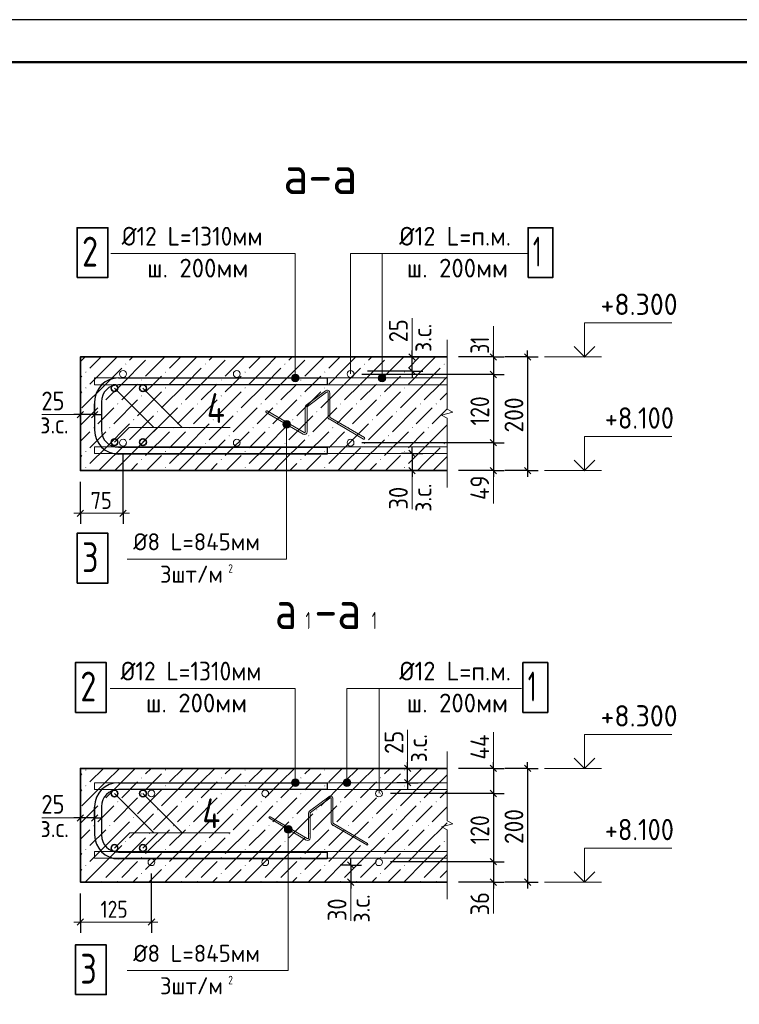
# Model space of a CAD drawing. Header units: millimetres. Extents: x 0 to 50400, y 0 to 35640.
# Tile 9 of 14: x 13715 to 23836, y 21784 to 35640. Entities that reach past the tile are written whole.
import ezdxf

# ---------------------------------------------------------------- set-up
doc = ezdxf.new("R2010")
doc.units = ezdxf.units.MM
for name, color, linetype, lineweight in [('Standard', 7, 'Continuous', 25), ('Размерная линия_ общее', 7, 'Continuous', 13), ('Текст_ общее', 7, 'Continuous', 25)]:
    doc.layers.add(name, color=color, linetype=linetype, lineweight=lineweight)
doc.styles.add('ISOCPEUR', font='txt')

msp = doc.modelspace()

# ---------------------------------------------------------------- hatches: boundary and pattern name
at = {"layer": 'Standard', "linetype": 'Continuous', "lineweight": 13, "transparency": 33554687}
for points in [[(15198, 30793), (15205, 30801), (15213, 30793), (15205, 30786)], [(16318, 30793), (16325, 30801), (16333, 30793), (16325, 30786)], [(17438, 30793), (17445, 30801), (17453, 30793), (17445, 30786)], [(18558, 30793), (18565, 30801), (18573, 30793), (18565, 30786)], [(19678, 30793), (19685, 30801), (19693, 30793), (19685, 30786)], [(14638, 30681), (14645, 30689), (14653, 30681), (14645, 30674)], [(15758, 30681), (15765, 30689), (15773, 30681), (15765, 30674)], [(16878, 30681), (16885, 30689), (16893, 30681), (16885, 30674)], [(17998, 30681), (18005, 30689), (18013, 30681), (18005, 30674)], [(19118, 30681), (19125, 30689), (19133, 30681), (19125, 30674)], [(15422, 30569), (15429, 30577), (15437, 30569), (15429, 30562)], [(16542, 30569), (16549, 30577), (16557, 30569), (16549, 30562)], [(17662, 30569), (17669, 30577), (17677, 30569), (17669, 30562)], [(18782, 30569), (18789, 30577), (18797, 30569), (18789, 30562)], [(14638, 30457), (14645, 30465), (14653, 30457), (14645, 30450)], [(15422, 30345), (15429, 30353), (15437, 30345), (15429, 30338)], [(15758, 30457), (15765, 30465), (15773, 30457), (15765, 30450)], [(16542, 30345), (16549, 30353), (16557, 30345), (16549, 30338)], [(16878, 30457), (16885, 30465), (16893, 30457), (16885, 30450)], [(17662, 30345), (17669, 30353), (17677, 30345), (17669, 30338)], [(17998, 30457), (18005, 30465), (18013, 30457), (18005, 30450)], [(18782, 30345), (18789, 30353), (18797, 30345), (18789, 30338)], [(19118, 30457), (19125, 30465), (19133, 30457), (19125, 30450)], [(14862, 30233), (14869, 30241), (14877, 30233), (14869, 30226)], [(15086, 30233), (15093, 30241), (15101, 30233), (15093, 30226)], [(15982, 30233), (15989, 30241), (15997, 30233), (15989, 30226)], [(16206, 30233), (16213, 30241), (16221, 30233), (16213, 30226)], [(17102, 30233), (17109, 30241), (17117, 30233), (17109, 30226)], [(17326, 30233), (17333, 30241), (17341, 30233), (17333, 30226)], [(18222, 30233), (18229, 30241), (18237, 30233), (18229, 30226)], [(18446, 30233), (18453, 30241), (18461, 30233), (18453, 30226)], [(19342, 30233), (19349, 30241), (19357, 30233), (19349, 30226)], [(19566, 30233), (19573, 30241), (19581, 30233), (19573, 30226)], [(15646, 30121), (15653, 30129), (15661, 30121), (15653, 30114)], [(16766, 30121), (16773, 30129), (16781, 30121), (16773, 30114)], [(17886, 30121), (17893, 30129), (17901, 30121), (17893, 30114)], [(19006, 30121), (19013, 30129), (19021, 30121), (19013, 30114)], [(15310, 30009), (15317, 30017), (15325, 30009), (15317, 30002)], [(16430, 30009), (16437, 30017), (16445, 30009), (16437, 30002)], [(17550, 30009), (17557, 30017), (17565, 30009), (17557, 30002)], [(18670, 30009), (18677, 30017), (18685, 30009), (18677, 30002)], [(14750, 29897), (14757, 29905), (14765, 29897), (14757, 29890)], [(14974, 29897), (14981, 29905), (14989, 29897), (14981, 29890)], [(15534, 29785), (15541, 29793), (15549, 29785), (15541, 29778)], [(15870, 29897), (15877, 29905), (15885, 29897), (15877, 29890)], [(16094, 29897), (16101, 29905), (16109, 29897), (16101, 29890)], [(16654, 29785), (16661, 29793), (16669, 29785), (16661, 29778)], [(16990, 29897), (16997, 29905), (17005, 29897), (16997, 29890)], [(17214, 29897), (17221, 29905), (17229, 29897), (17221, 29890)], [(17774, 29785), (17781, 29793), (17789, 29785), (17781, 29778)], [(18110, 29897), (18117, 29905), (18125, 29897), (18117, 29890)], [(18334, 29897), (18341, 29905), (18349, 29897), (18341, 29890)], [(18894, 29785), (18901, 29793), (18909, 29785), (18901, 29778)], [(19230, 29897), (19237, 29905), (19245, 29897), (19237, 29890)], [(19454, 29897), (19461, 29905), (19469, 29897), (19461, 29890)], [(15198, 29673), (15205, 29681), (15213, 29673), (15205, 29666)], [(16318, 29673), (16325, 29681), (16333, 29673), (16325, 29666)], [(17438, 29673), (17445, 29681), (17453, 29673), (17445, 29666)], [(18558, 29673), (18565, 29681), (18573, 29673), (18565, 29666)], [(19678, 29673), (19685, 29681), (19693, 29673), (19685, 29666)], [(14638, 29561), (14645, 29569), (14653, 29561), (14645, 29554)], [(15758, 29561), (15765, 29569), (15773, 29561), (15765, 29554)], [(16878, 29561), (16885, 29569), (16893, 29561), (16885, 29554)], [(17998, 29561), (18005, 29569), (18013, 29561), (18005, 29554)], [(19118, 29561), (19125, 29569), (19133, 29561), (19125, 29554)], [(15422, 29449), (15429, 29457), (15437, 29449), (15429, 29442)], [(16542, 29449), (16549, 29457), (16557, 29449), (16549, 29442)], [(17662, 29449), (17669, 29457), (17677, 29449), (17669, 29442)], [(18782, 29449), (18789, 29457), (18797, 29449), (18789, 29442)], [(14638, 29337), (14645, 29345), (14653, 29337), (14645, 29330)], [(15758, 29337), (15765, 29345), (15773, 29337), (15765, 29330)], [(16878, 29337), (16885, 29345), (16893, 29337), (16885, 29330)], [(17998, 29337), (18005, 29345), (18013, 29337), (18005, 29330)], [(19118, 29337), (19125, 29345), (19133, 29337), (19125, 29330)], [(14638, 25081), (14645, 25089), (14653, 25081), (14645, 25074)], [(15758, 25081), (15765, 25089), (15773, 25081), (15765, 25074)], [(16878, 25081), (16885, 25089), (16893, 25081), (16885, 25074)], [(17998, 25081), (18005, 25089), (18013, 25081), (18005, 25074)], [(19118, 25081), (19125, 25089), (19133, 25081), (19125, 25074)], [(15422, 24969), (15429, 24977), (15437, 24969), (15429, 24962)], [(16542, 24969), (16549, 24977), (16557, 24969), (16549, 24962)], [(17662, 24969), (17669, 24977), (17677, 24969), (17669, 24962)], [(18782, 24969), (18789, 24977), (18797, 24969), (18789, 24962)], [(14638, 24857), (14645, 24865), (14653, 24857), (14645, 24850)], [(15758, 24857), (15765, 24865), (15773, 24857), (15765, 24850)], [(16878, 24857), (16885, 24865), (16893, 24857), (16885, 24850)], [(17998, 24857), (18005, 24865), (18013, 24857), (18005, 24850)], [(19118, 24857), (19125, 24865), (19133, 24857), (19125, 24850)], [(15422, 24745), (15429, 24753), (15437, 24745), (15429, 24738)], [(16542, 24745), (16549, 24753), (16557, 24745), (16549, 24738)], [(17662, 24745), (17669, 24753), (17677, 24745), (17669, 24738)], [(18782, 24745), (18789, 24753), (18797, 24745), (18789, 24738)], [(14862, 24633), (14869, 24641), (14877, 24633), (14869, 24626)], [(15086, 24633), (15093, 24641), (15101, 24633), (15093, 24626)], [(15646, 24521), (15653, 24529), (15661, 24521), (15653, 24514)], [(15982, 24633), (15989, 24641), (15997, 24633), (15989, 24626)], [(16206, 24633), (16213, 24641), (16221, 24633), (16213, 24626)], [(16766, 24521), (16773, 24529), (16781, 24521), (16773, 24514)], [(17102, 24633), (17109, 24641), (17117, 24633), (17109, 24626)], [(17326, 24633), (17333, 24641), (17341, 24633), (17333, 24626)], [(17886, 24521), (17893, 24529), (17901, 24521), (17893, 24514)], [(18222, 24633), (18229, 24641), (18237, 24633), (18229, 24626)], [(18446, 24633), (18453, 24641), (18461, 24633), (18453, 24626)], [(19006, 24521), (19013, 24529), (19021, 24521), (19013, 24514)], [(19342, 24633), (19349, 24641), (19357, 24633), (19349, 24626)], [(19566, 24633), (19573, 24641), (19581, 24633), (19573, 24626)], [(15310, 24409), (15317, 24417), (15325, 24409), (15317, 24402)], [(16430, 24409), (16437, 24417), (16445, 24409), (16437, 24402)], [(17550, 24409), (17557, 24417), (17565, 24409), (17557, 24402)], [(18670, 24409), (18677, 24417), (18685, 24409), (18677, 24402)], [(14750, 24297), (14757, 24305), (14765, 24297), (14757, 24290)], [(14974, 24297), (14981, 24305), (14989, 24297), (14981, 24290)], [(15870, 24297), (15877, 24305), (15885, 24297), (15877, 24290)], [(16094, 24297), (16101, 24305), (16109, 24297), (16101, 24290)], [(16990, 24297), (16997, 24305), (17005, 24297), (16997, 24290)], [(17214, 24297), (17221, 24305), (17229, 24297), (17221, 24290)], [(18110, 24297), (18117, 24305), (18125, 24297), (18117, 24290)], [(18334, 24297), (18341, 24305), (18349, 24297), (18341, 24290)], [(19230, 24297), (19237, 24305), (19245, 24297), (19237, 24290)], [(19454, 24297), (19461, 24305), (19469, 24297), (19461, 24290)], [(15534, 24185), (15541, 24193), (15549, 24185), (15541, 24178)], [(16654, 24185), (16661, 24193), (16669, 24185), (16661, 24178)], [(17774, 24185), (17781, 24193), (17789, 24185), (17781, 24178)], [(18894, 24185), (18901, 24193), (18909, 24185), (18901, 24178)], [(15198, 24073), (15205, 24081), (15213, 24073), (15205, 24066)], [(16318, 24073), (16325, 24081), (16333, 24073), (16325, 24066)], [(17438, 24073), (17445, 24081), (17453, 24073), (17445, 24066)], [(18558, 24073), (18565, 24081), (18573, 24073), (18565, 24066)], [(19678, 24073), (19685, 24081), (19693, 24073), (19685, 24066)], [(14638, 23961), (14645, 23969), (14653, 23961), (14645, 23954)], [(15422, 23849), (15429, 23857), (15437, 23849), (15429, 23842)], [(15758, 23961), (15765, 23969), (15773, 23961), (15765, 23954)], [(16542, 23849), (16549, 23857), (16557, 23849), (16549, 23842)], [(16878, 23961), (16885, 23969), (16893, 23961), (16885, 23954)], [(17662, 23849), (17669, 23857), (17677, 23849), (17669, 23842)], [(17998, 23961), (18005, 23969), (18013, 23961), (18005, 23954)], [(18782, 23849), (18789, 23857), (18797, 23849), (18789, 23842)], [(19118, 23961), (19125, 23969), (19133, 23961), (19125, 23954)], [(14638, 23737), (14645, 23745), (14653, 23737), (14645, 23730)], [(15758, 23737), (15765, 23745), (15773, 23737), (15765, 23730)], [(16878, 23737), (16885, 23745), (16893, 23737), (16885, 23730)], [(17998, 23737), (18005, 23745), (18013, 23737), (18005, 23730)], [(19118, 23737), (19125, 23745), (19133, 23737), (19125, 23730)], [(15422, 23625), (15429, 23633), (15437, 23625), (15429, 23618)], [(16542, 23625), (16549, 23633), (16557, 23625), (16549, 23618)], [(17662, 23625), (17669, 23633), (17677, 23625), (17669, 23618)], [(18782, 23625), (18789, 23633), (18797, 23625), (18789, 23618)], [(14862, 23513), (14869, 23521), (14877, 23513), (14869, 23506)], [(15086, 23513), (15093, 23521), (15101, 23513), (15093, 23506)], [(15982, 23513), (15989, 23521), (15997, 23513), (15989, 23506)], [(16206, 23513), (16213, 23521), (16221, 23513), (16213, 23506)], [(17102, 23513), (17109, 23521), (17117, 23513), (17109, 23506)], [(17326, 23513), (17333, 23521), (17341, 23513), (17333, 23506)], [(18222, 23513), (18229, 23521), (18237, 23513), (18229, 23506)], [(18446, 23513), (18453, 23521), (18461, 23513), (18453, 23506)], [(19342, 23513), (19349, 23521), (19357, 23513), (19349, 23506)], [(19566, 23513), (19573, 23521), (19581, 23513), (19573, 23506)]]:
    msp.add_hatch(color=7, dxfattribs=at).paths.add_polyline_path(points, flags=16)
for points in [[(17637, 30626), (17544, 30626), (17536, 30599)], [(17637, 30626), (17536, 30599), (17644, 30599)], [(17617, 30646), (17563, 30646), (17544, 30626)], [(17617, 30646), (17544, 30626), (17637, 30626)], [(17563, 30646), (17617, 30646), (17590, 30653)], [(17644, 30599), (17536, 30599), (17544, 30572)], [(17644, 30599), (17544, 30572), (17637, 30572)], [(17637, 30572), (17544, 30572), (17563, 30553)], [(17637, 30572), (17563, 30553), (17617, 30553)], [(17617, 30553), (17563, 30553), (17590, 30545)], [(17415, 29945), (17523, 29945), (17515, 29972)], [(17415, 29945), (17515, 29972), (17422, 29972)], [(17422, 29918), (17523, 29945), (17415, 29945)], [(17422, 29972), (17515, 29972), (17496, 29991)], [(17422, 29972), (17496, 29991), (17442, 29991)], [(17422, 29918), (17515, 29918), (17523, 29945)], [(17442, 29991), (17496, 29991), (17469, 29999)], [(17442, 29898), (17515, 29918), (17422, 29918)], [(17442, 29898), (17496, 29898), (17515, 29918)], [(17496, 29898), (17442, 29898), (17469, 29891)], [(17617, 24950), (17563, 24950), (17544, 24930)], [(17617, 24950), (17544, 24930), (17637, 24930)], [(17563, 24950), (17617, 24950), (17590, 24957)], [(17637, 24930), (17544, 24930), (17536, 24903)], [(17637, 24930), (17536, 24903), (17644, 24903)], [(17644, 24903), (17536, 24903), (17544, 24876)], [(17644, 24903), (17544, 24876), (17637, 24876)], [(17637, 24876), (17544, 24876), (17563, 24857)], [(17637, 24876), (17563, 24857), (17617, 24857)], [(17617, 24857), (17563, 24857), (17590, 24849)], [(17437, 24246), (17545, 24246), (17537, 24273)], [(17437, 24246), (17537, 24273), (17444, 24273)], [(17444, 24273), (17537, 24273), (17518, 24292)], [(17444, 24273), (17518, 24292), (17464, 24292)], [(17464, 24292), (17518, 24292), (17491, 24300)], [(17444, 24219), (17545, 24246), (17437, 24246)], [(17444, 24219), (17537, 24219), (17545, 24246)], [(17464, 24200), (17537, 24219), (17444, 24219)], [(17464, 24200), (17518, 24200), (17537, 24219)], [(17518, 24200), (17464, 24200), (17491, 24192)]]:
    msp.add_hatch(color=7, dxfattribs=at).paths.add_polyline_path(points)
at = {"layer": 'Текст_ общее', "linetype": 'Continuous', "lineweight": 13, "transparency": 33554687}
for points in [[(18757, 30599), (18865, 30599), (18858, 30626)], [(18757, 30599), (18858, 30626), (18765, 30626)], [(18765, 30626), (18858, 30626), (18838, 30646)], [(18765, 30626), (18838, 30646), (18784, 30646)], [(18784, 30646), (18838, 30646), (18811, 30653)], [(18765, 30572), (18865, 30599), (18757, 30599)], [(18765, 30572), (18858, 30572), (18865, 30599)], [(18784, 30553), (18858, 30572), (18765, 30572)], [(18784, 30553), (18838, 30553), (18858, 30572)], [(18838, 30553), (18784, 30553), (18811, 30545)], [(18272, 24930), (18365, 24930), (18345, 24950)], [(18272, 24930), (18345, 24950), (18291, 24950)], [(18291, 24950), (18345, 24950), (18318, 24957)], [(18264, 24903), (18372, 24903), (18365, 24930)], [(18264, 24903), (18365, 24930), (18272, 24930)], [(18272, 24876), (18372, 24903), (18264, 24903)], [(18272, 24876), (18365, 24876), (18372, 24903)], [(18291, 24857), (18365, 24876), (18272, 24876)], [(18291, 24857), (18345, 24857), (18365, 24876)], [(18345, 24857), (18291, 24857), (18318, 24849)]]:
    msp.add_hatch(color=7, dxfattribs=at).paths.add_polyline_path(points)

# ---------------------------------------------------------------- linework, layer by layer
at = {"layer": 'Standard', "color": 7, "linetype": 'Continuous', "lineweight": 13, "transparency": 33554687}
for p, q in [((19233, 30895), (19233, 31439)), ((20378, 30895), (20378, 31327)), ((19728, 31135), (19728, 30158)), ((21898, 30895), (21098, 30895)), ((17590, 30653), (17590, 30653)), ((17536, 30599), (17536, 30599)), ((17590, 30545), (17590, 30545)), ((17644, 30599), (17644, 30599)), ((15448, 30455), (16002, 29901)), ((14568, 30083), (14024, 30083)), ((19808, 30116), (19648, 30075)), ((19648, 30075), (19728, 30033)), ((19728, 30158), (19808, 30116)), ((17415, 29945), (17415, 29945)), ((17469, 29999), (17469, 29999)), ((17523, 29945), (17523, 29945)), ((19728, 30033), (19728, 29055)), ((15448, 29695), (15654, 29901)), ((17469, 29891), (17469, 29891)), ((19233, 28751), (19233, 29295)), ((20378, 28831), (20378, 29295)), ((21898, 29295), (21098, 29295)), ((19728, 29055), (19728, 29055)), ((19171, 25103), (19171, 25647)), ((20378, 25103), (20378, 25615)), ((19728, 25343), (19728, 24366)), ((21898, 25103), (21098, 25103)), ((17590, 24957), (17590, 24957)), ((17536, 24903), (17536, 24903)), ((17590, 24849), (17590, 24849)), ((17644, 24903), (17644, 24903)), ((15448, 24751), (16002, 24197)), ((14568, 24407), (14024, 24407)), ((17491, 24300), (17491, 24300)), ((19808, 24324), (19648, 24283)), ((19648, 24283), (19728, 24241)), ((19728, 24366), (19808, 24324)), ((15448, 23983), (15662, 24197)), ((17437, 24246), (17437, 24246)), ((17491, 24192), (17491, 24192)), ((17545, 24246), (17545, 24246)), ((19728, 24241), (19728, 23263)), ((18371, 22959), (18371, 23503)), ((20378, 23063), (20378, 23503)), ((21898, 23503), (21098, 23503)), ((19728, 23263), (19728, 23263))]:
    msp.add_line(p, q, dxfattribs=at)
at = {"layer": 'Standard', "color": 254, "linetype": 'Continuous', "lineweight": 13, "transparency": 33554687}
for p, q in [((14636, 30895), (14568, 30828)), ((14860, 30895), (14701, 30737)), ((14925, 30737), (15084, 30895)), ((15149, 30513), (15485, 30849)), ((15308, 30895), (15261, 30849)), ((15756, 30895), (15485, 30625)), ((15980, 30895), (15821, 30737)), ((16045, 30737), (16204, 30895)), ((16269, 30513), (16605, 30849)), ((16428, 30895), (16381, 30849)), ((16876, 30895), (16605, 30625)), ((17100, 30895), (16941, 30737)), ((17165, 30737), (17324, 30895)), ((17389, 30513), (17725, 30849)), ((17548, 30895), (17501, 30849)), ((17996, 30895), (17725, 30625)), ((18220, 30895), (18061, 30737)), ((18285, 30737), (18444, 30895)), ((18509, 30513), (18845, 30849)), ((18668, 30895), (18621, 30849)), ((19116, 30895), (18845, 30625)), ((19340, 30895), (19181, 30737)), ((19405, 30737), (19564, 30895)), ((14568, 30604), (14589, 30625)), ((14925, 30737), (14701, 30513)), ((15149, 30737), (14925, 30513)), ((15597, 30513), (15709, 30625)), ((16045, 30737), (15821, 30513)), ((16269, 30737), (16045, 30513)), ((16717, 30513), (16829, 30625)), ((17165, 30737), (16941, 30513)), ((17389, 30737), (17165, 30513)), ((17837, 30513), (17949, 30625)), ((18285, 30737), (18061, 30513)), ((18509, 30737), (18285, 30513)), ((18957, 30513), (19069, 30625)), ((19405, 30737), (19181, 30513)), ((19629, 30737), (19405, 30513)), ((14925, 30513), (14589, 30177)), ((15149, 30513), (14925, 30289)), ((15373, 30513), (15149, 30289)), ((15485, 30401), (15597, 30513)), ((16045, 30513), (15709, 30177)), ((16269, 30513), (16045, 30289)), ((16493, 30513), (16269, 30289)), ((16605, 30401), (16717, 30513)), ((17165, 30513), (16829, 30177)), ((17389, 30513), (17165, 30289)), ((17613, 30513), (17389, 30289)), ((17725, 30401), (17837, 30513)), ((18285, 30513), (17949, 30177)), ((18509, 30513), (18285, 30289)), ((18733, 30513), (18509, 30289)), ((18845, 30401), (18957, 30513)), ((19405, 30513), (19069, 30177)), ((19629, 30513), (19405, 30289)), ((19629, 30513), (19728, 30612)), ((14589, 30401), (14568, 30380)), ((15709, 30401), (15373, 30065)), ((16829, 30401), (16493, 30065)), ((17949, 30401), (17613, 30065)), ((19069, 30401), (18733, 30065)), ((19728, 30388), (19629, 30289)), ((15373, 30289), (15037, 29953)), ((16493, 30289), (16157, 29953)), ((17613, 30289), (17277, 29953)), ((18733, 30289), (18397, 29953)), ((14813, 30177), (14568, 29932)), ((14925, 30065), (15037, 30177)), ((15933, 30177), (15597, 29841)), ((16045, 30065), (16157, 30177)), ((17053, 30177), (16717, 29841)), ((17165, 30065), (17277, 30177)), ((18173, 30177), (17837, 29841)), ((18285, 30065), (18397, 30177)), ((19293, 30177), (18957, 29841)), ((19405, 30065), (19517, 30177)), ((19728, 30164), (19517, 29953)), ((14813, 29953), (14925, 30065)), ((14925, 29617), (15261, 29953)), ((15597, 30065), (15261, 29729)), ((15933, 29953), (16045, 30065)), ((16045, 29617), (16381, 29953)), ((16717, 30065), (16381, 29729)), ((17053, 29953), (17165, 30065)), ((17165, 29617), (17501, 29953)), ((17837, 30065), (17501, 29729)), ((18173, 29953), (18285, 30065)), ((18285, 29617), (18621, 29953)), ((18957, 30065), (18621, 29729)), ((19293, 29953), (19405, 30065)), ((19405, 29617), (19728, 29940)), ((14701, 29841), (14568, 29708)), ((14925, 29841), (14701, 29617)), ((15821, 29841), (15485, 29505)), ((16045, 29841), (15821, 29617)), ((16941, 29841), (16605, 29505)), ((17165, 29841), (16941, 29617)), ((18061, 29841), (17725, 29505)), ((18285, 29841), (18061, 29617)), ((19181, 29841), (18845, 29505)), ((19405, 29841), (19181, 29617)), ((15149, 29393), (15485, 29729)), ((16269, 29393), (16605, 29729)), ((17389, 29393), (17725, 29729)), ((18509, 29393), (18845, 29729)), ((14925, 29617), (14701, 29393)), ((15149, 29617), (14925, 29393)), ((16045, 29617), (15821, 29393)), ((16269, 29617), (16045, 29393)), ((17165, 29617), (16941, 29393)), ((17389, 29617), (17165, 29393)), ((18285, 29617), (18061, 29393)), ((18509, 29617), (18285, 29393)), ((19405, 29617), (19181, 29393)), ((19629, 29617), (19405, 29393)), ((14568, 29484), (14589, 29505)), ((14925, 29393), (14828, 29295)), ((15149, 29393), (15052, 29295)), ((15373, 29393), (15276, 29295)), ((15500, 29295), (15597, 29393)), ((15597, 29393), (15709, 29505)), ((16045, 29393), (15948, 29295)), ((16269, 29393), (16172, 29295)), ((16493, 29393), (16396, 29295)), ((16620, 29295), (16717, 29393)), ((16717, 29393), (16829, 29505)), ((17165, 29393), (17068, 29295)), ((17389, 29393), (17292, 29295)), ((17613, 29393), (17516, 29295)), ((17740, 29295), (17837, 29393)), ((17837, 29393), (17949, 29505)), ((18285, 29393), (18188, 29295)), ((18509, 29393), (18412, 29295)), ((18733, 29393), (18636, 29295)), ((18860, 29295), (18957, 29393)), ((18957, 29393), (19069, 29505)), ((19405, 29393), (19308, 29295)), ((19629, 29393), (19532, 29295)), ((19629, 29393), (19728, 29492)), ((14892, 25103), (14701, 24913)), ((15116, 25103), (14925, 24913)), ((15149, 24913), (15340, 25103)), ((15564, 25103), (15485, 25025)), ((16012, 25103), (15821, 24913)), ((16236, 25103), (16045, 24913)), ((16269, 24913), (16460, 25103)), ((16684, 25103), (16605, 25025)), ((17132, 25103), (16941, 24913)), ((17356, 25103), (17165, 24913)), ((17389, 24913), (17580, 25103)), ((17804, 25103), (17725, 25025)), ((18252, 25103), (18061, 24913)), ((18476, 25103), (18285, 24913)), ((18509, 24913), (18700, 25103)), ((18924, 25103), (18845, 25025)), ((19372, 25103), (19181, 24913)), ((19596, 25103), (19405, 24913)), ((14568, 25004), (14589, 25025)), ((15597, 24913), (15709, 25025)), ((16717, 24913), (16829, 25025)), ((17837, 24913), (17949, 25025)), ((18957, 24913), (19069, 25025)), ((19629, 24913), (19728, 25012)), ((14925, 24913), (14589, 24577)), ((15149, 24913), (14925, 24689)), ((15373, 24913), (15149, 24689)), ((15485, 24801), (15597, 24913)), ((16045, 24913), (15709, 24577)), ((16269, 24913), (16045, 24689)), ((16493, 24913), (16269, 24689)), ((16605, 24801), (16717, 24913)), ((17165, 24913), (16829, 24577)), ((17389, 24913), (17165, 24689)), ((17613, 24913), (17389, 24689)), ((17725, 24801), (17837, 24913)), ((18285, 24913), (17949, 24577)), ((18509, 24913), (18285, 24689)), ((18733, 24913), (18509, 24689)), ((18845, 24801), (18957, 24913)), ((19405, 24913), (19069, 24577)), ((19629, 24913), (19405, 24689)), ((14589, 24801), (14568, 24780)), ((15373, 24689), (15037, 24353)), ((15709, 24801), (15373, 24465)), ((16493, 24689), (16157, 24353)), ((16829, 24801), (16493, 24465)), ((17613, 24689), (17277, 24353)), ((17949, 24801), (17613, 24465)), ((18733, 24689), (18397, 24353)), ((19069, 24801), (18733, 24465)), ((19728, 24788), (19629, 24689)), ((14813, 24577), (14568, 24332)), ((14925, 24465), (15037, 24577)), ((15933, 24577), (15597, 24241)), ((16045, 24465), (16157, 24577)), ((17053, 24577), (16717, 24241)), ((17165, 24465), (17277, 24577)), ((18173, 24577), (17837, 24241)), ((18285, 24465), (18397, 24577)), ((19293, 24577), (18957, 24241)), ((19405, 24465), (19517, 24577)), ((19728, 24564), (19517, 24353)), ((14813, 24353), (14925, 24465)), ((15597, 24465), (15261, 24129)), ((15933, 24353), (16045, 24465)), ((16717, 24465), (16381, 24129)), ((17053, 24353), (17165, 24465)), ((17837, 24465), (17501, 24129)), ((18173, 24353), (18285, 24465)), ((18957, 24465), (18621, 24129)), ((19293, 24353), (19405, 24465)), ((14925, 24017), (15261, 24353)), ((16045, 24017), (16381, 24353)), ((17165, 24017), (17501, 24353)), ((18285, 24017), (18621, 24353)), ((19405, 24017), (19728, 24340)), ((14701, 24241), (14568, 24108)), ((14925, 24241), (14701, 24017)), ((15149, 23793), (15485, 24129)), ((15821, 24241), (15485, 23905)), ((16045, 24241), (15821, 24017)), ((16269, 23793), (16605, 24129)), ((16941, 24241), (16605, 23905)), ((17165, 24241), (16941, 24017)), ((17389, 23793), (17725, 24129)), ((18061, 24241), (17725, 23905)), ((18285, 24241), (18061, 24017)), ((18509, 23793), (18845, 24129)), ((19181, 24241), (18845, 23905)), ((19405, 24241), (19181, 24017)), ((14925, 24017), (14701, 23793)), ((15149, 24017), (14925, 23793)), ((16045, 24017), (15821, 23793)), ((16269, 24017), (16045, 23793)), ((17165, 24017), (16941, 23793)), ((17389, 24017), (17165, 23793)), ((18285, 24017), (18061, 23793)), ((18509, 24017), (18285, 23793)), ((19405, 24017), (19181, 23793)), ((19629, 24017), (19405, 23793)), ((14568, 23884), (14589, 23905)), ((15597, 23793), (15709, 23905)), ((16717, 23793), (16829, 23905)), ((17837, 23793), (17949, 23905)), ((18957, 23793), (19069, 23905)), ((19629, 23793), (19728, 23892)), ((14925, 23793), (14636, 23503)), ((15149, 23793), (14925, 23569)), ((15373, 23793), (15149, 23569)), ((15485, 23681), (15597, 23793)), ((16045, 23793), (15756, 23503)), ((16269, 23793), (16045, 23569)), ((16493, 23793), (16269, 23569)), ((16605, 23681), (16717, 23793)), ((17165, 23793), (16876, 23503)), ((17389, 23793), (17165, 23569)), ((17613, 23793), (17389, 23569)), ((17725, 23681), (17837, 23793)), ((18285, 23793), (17996, 23503)), ((18509, 23793), (18285, 23569)), ((18733, 23793), (18509, 23569)), ((18845, 23681), (18957, 23793)), ((19405, 23793), (19116, 23503)), ((19629, 23793), (19405, 23569)), ((14589, 23681), (14568, 23660)), ((15373, 23569), (15308, 23503)), ((15709, 23681), (15532, 23503)), ((16493, 23569), (16428, 23503)), ((16829, 23681), (16652, 23503)), ((17613, 23569), (17548, 23503)), ((17949, 23681), (17772, 23503)), ((18733, 23569), (18668, 23503)), ((19069, 23681), (18892, 23503)), ((19728, 23668), (19629, 23569))]:
    msp.add_line(p, q, dxfattribs=at)
at = {"layer": 'Standard', "color": 7, "linetype": 'Continuous', "lineweight": 25, "transparency": 33554687}
for p, q in [((15104, 30599), (18040, 30599)), ((18040, 30503), (15104, 30503)), ((18040, 30599), (18040, 30503)), ((14768, 30263), (14768, 29863)), ((14864, 30263), (14864, 29863)), ((15104, 29623), (18040, 29623)), ((18040, 29527), (15104, 29527)), ((18040, 29623), (18040, 29527)), ((15104, 24903), (18040, 24903)), ((18040, 24807), (15104, 24807)), ((18040, 24903), (18040, 24807)), ((14768, 24567), (14768, 24167)), ((14864, 24567), (14864, 24167)), ((15104, 23927), (18040, 23927)), ((18040, 23927), (18040, 23831)), ((18040, 23831), (15104, 23831))]:
    msp.add_line(p, q, dxfattribs=at)
at = {"layer": 'Standard', "color": 7, "linetype": 'Continuous', "lineweight": 18, "transparency": 33554687}
for p, q in [((18017, 30419), (17746, 30214)), ((18032, 30400), (17761, 30195)), ((18051, 30052), (18051, 30390)), ((18075, 30052), (18075, 30390)), ((17701, 29808), (17181, 30114)), ((17714, 29829), (17193, 30135)), ((17732, 29839), (17732, 30185)), ((17756, 29839), (17756, 30185)), ((18550, 29738), (18069, 30021)), ((18562, 29759), (18081, 30042)), ((18062, 24706), (17791, 24502)), ((18077, 24687), (17806, 24482)), ((18096, 24340), (18096, 24678)), ((18120, 24340), (18120, 24678)), ((17746, 24096), (17226, 24402)), ((17759, 24117), (17238, 24423)), ((17777, 24127), (17777, 24473)), ((17801, 24127), (17801, 24473)), ((18595, 24026), (18114, 24309)), ((18607, 24047), (18126, 24329))]:
    msp.add_line(p, q, dxfattribs=at)
at = {"layer": 'Standard', "color": 251, "linetype": 'Continuous', "lineweight": -3, "true_color": 0x656565, "transparency": 33554687}
for p, q in [((14568, 28695), (14568, 29135)), ((14568, 28695), (14568, 28845)), ((15168, 28695), (15168, 28845)), ((14568, 28695), (14568, 28545)), ((15168, 28695), (15168, 28545)), ((14568, 22941), (14568, 23343)), ((14568, 22941), (14568, 23091)), ((15568, 22941), (15568, 23091)), ((14568, 22941), (14568, 22791)), ((15568, 22941), (15568, 22791))]:
    msp.add_line(p, q, dxfattribs=at)
at = {"layer": 'Standard', "color": 251, "linetype": 'Continuous', "lineweight": 13, "true_color": 0x656565, "transparency": 33554687}
for p, q in [((14568, 28695), (14478, 28695)), ((15168, 28695), (14568, 28695)), ((15168, 28695), (15258, 28695)), ((14568, 22941), (14478, 22941)), ((15568, 22941), (14568, 22941)), ((15568, 22941), (15658, 22941))]:
    msp.add_line(p, q, dxfattribs=at)
at = {"layer": 'Standard', "color": 251, "linetype": 'Continuous', "lineweight": 25, "true_color": 0x656565, "transparency": 33554687}
for p, q in [((14613, 28740), (14523, 28650)), ((15213, 28740), (15123, 28650)), ((14613, 22986), (14523, 22896)), ((15613, 22986), (15523, 22896))]:
    msp.add_line(p, q, dxfattribs=at)
at = {"layer": 'Standard', "color": 7, "linetype": 'Continuous', "lineweight": 25, "transparency": 33554687}
msp.add_lwpolyline([(0, 0), (50400, 0), (50400, 35640), (0, 35640), (0, 0)], close=True, dxfattribs=at)
at = {"layer": 'Standard', "color": 7, "linetype": 'Continuous', "lineweight": 50, "transparency": 33554687}
msp.add_lwpolyline([(2400, 35040), (49800, 35040), (49800, 600), (2400, 600), (2400, 35040)], close=True, dxfattribs=at)
at = {"layer": 'Standard', "color": 7, "linetype": 'Continuous', "lineweight": 13, "transparency": 33554687}
for points in [[(14997, 32350), (17590, 32350), (17590, 30599)], [(21658, 30895), (21658, 31375), (22886, 31375)], [(14768, 30503), (19728, 30503), (19728, 30599), (14768, 30599), (14768, 30503)], [(15048, 30455), (15602, 29901), (16677, 29901)], [(15228, 28050), (17469, 28050), (17469, 29945)], [(15048, 29695), (15254, 29901), (15882, 29901)], [(21658, 29295), (21658, 29775), (22886, 29775)], [(14768, 29535), (19728, 29535), (19728, 29631), (14768, 29631), (14768, 29535)], [(14989, 26230), (17590, 26230), (17590, 24903)], [(21658, 25103), (21658, 25583), (22886, 25583)], [(14768, 24903), (19728, 24903), (19728, 24807), (14768, 24807), (14768, 24903)], [(15048, 24751), (15602, 24197), (16677, 24197)], [(15048, 23983), (15262, 24197), (15762, 24197)], [(15228, 22258), (17491, 22258), (17491, 24246)], [(21658, 23503), (21658, 23983), (22886, 23983)], [(14768, 23935), (19728, 23935), (19728, 23839), (14768, 23839), (14768, 23935)]]:
    msp.add_lwpolyline(points, dxfattribs=at)
at = {"layer": 'Standard', "color": 7, "linetype": 'Continuous', "lineweight": 35, "transparency": 33554687}
for points in [[(21513, 31041), (21658, 30895), (21804, 31041)], [(19728, 30895), (14568, 30895), (14568, 29295), (19728, 29295)], [(21513, 29441), (21658, 29295), (21804, 29441)], [(21513, 25249), (21658, 25103), (21804, 25249)], [(19728, 25103), (14568, 25103), (14568, 23503), (19728, 23503)], [(21513, 23649), (21658, 23503), (21804, 23649)]]:
    msp.add_lwpolyline(points, dxfattribs=at)
at = {"layer": 'Standard', "color": 251, "linetype": 'Continuous', "lineweight": -3, "true_color": 0x656565, "transparency": 33554687}
for points in [[(15168, 28695), (15168, 28814), (15168, 28814), (15168, 29527)], [(15568, 22941), (15568, 23232), (15568, 23232), (15568, 23623)]]:
    msp.add_lwpolyline(points, dxfattribs=at)
at = {"layer": 'Standard', "color": 7, "linetype": 'Continuous', "lineweight": 18, "transparency": 33554687}
for centre in [(15168, 30655), (16768, 30655), (18368, 30655), (15168, 29687), (16768, 29687), (18368, 29687), (15568, 24751), (17168, 24751), (18768, 24751), (15568, 23783), (17168, 23783), (18768, 23783)]:
    msp.add_circle(centre, 48, dxfattribs=at)
at = {"layer": 'Standard', "color": 7, "linetype": 'Continuous', "lineweight": 13, "transparency": 33554687}
for centre in [(17590, 30599), (17469, 29945), (17590, 24903), (17491, 24246)]:
    msp.add_circle(centre, 54, dxfattribs=at)
at = {"layer": 'Standard', "color": 7, "linetype": 'Continuous', "lineweight": 35, "transparency": 33554687}
for centre in [(15048, 30455), (15448, 30455), (15048, 29695), (15448, 29695), (15048, 24751), (15448, 24751), (15048, 23983), (15448, 23983)]:
    msp.add_circle(centre, 48, dxfattribs=at)
at = {"layer": 'Standard', "color": 7, "linetype": 'Continuous', "lineweight": 25, "transparency": 33554687}
for centre, radius, start, end in [((15104, 30263), 336, 90, 180), ((15104, 30263), 240, 90, 180), ((15104, 29863), 336, 180, 270), ((15104, 29863), 240, 180, 270), ((15104, 24567), 336, 90, 180), ((15104, 24567), 240, 90, 180), ((15104, 24167), 336, 180, 270), ((15104, 24167), 240, 180, 270)]:
    msp.add_arc(centre, radius, start, end, dxfattribs=at)
at = {"layer": 'Standard', "color": 7, "linetype": 'Continuous', "lineweight": 18, "transparency": 33554687}
for centre, radius, start, end in [((18039, 30390), 36.3, 0, 127.0922), ((18039, 30390), 12.1, 0, 127.0922), ((17768, 30185), 36.3, 127.0922, 180), ((17187, 30125), 12.1, 59.553, 239.553), ((17768, 30185), 12.1, 127.0922, 180), ((18087, 30052), 36.3, 180, 239.553), ((18087, 30052), 12.1, 180, 239.553), ((17720, 29839), 36.3, 239.553, 0), ((17720, 29839), 12.1, 239.553, 0), ((18556, 29749), 12.1, 239.553, 59.553), ((18084, 24678), 36.3, 0, 127.0922), ((18084, 24678), 12.1, 0, 127.0922), ((17232, 24412), 12.1, 59.553, 239.553), ((17813, 24473), 36.3, 127.0922, 180), ((17813, 24473), 12.1, 127.0922, 180), ((18132, 24340), 36.3, 180, 239.553), ((18132, 24340), 12.1, 180, 239.553), ((17765, 24127), 36.3, 239.553, 0), ((17765, 24127), 12.1, 239.553, 0), ((18601, 24036), 12.1, 239.553, 59.553)]:
    msp.add_arc(centre, radius, start, end, dxfattribs=at)
at = {"layer": 'Размерная линия_ общее', "color": 7, "linetype": 'Continuous', "lineweight": 25, "transparency": 33554687}
for p, q in [((19278, 30850), (19188, 30940)), ((20333, 30940), (20423, 30850)), ((20813, 30940), (20903, 30850)), ((19278, 30650), (19188, 30740)), ((20333, 30692), (20423, 30602)), ((14613, 30128), (14523, 30038)), ((14813, 30128), (14723, 30038)), ((20333, 29732), (20423, 29642)), ((19188, 29580), (19278, 29490)), ((19188, 29340), (19278, 29250)), ((20333, 29340), (20423, 29250)), ((20813, 29340), (20903, 29250)), ((19216, 25058), (19126, 25148)), ((20333, 25148), (20423, 25058)), ((20813, 25148), (20903, 25058)), ((19216, 24858), (19126, 24948)), ((20333, 24796), (20423, 24706)), ((14613, 24452), (14523, 24362)), ((14813, 24452), (14723, 24362)), ((20333, 23836), (20423, 23746)), ((18326, 23788), (18416, 23698)), ((18326, 23548), (18416, 23458)), ((20333, 23548), (20423, 23458)), ((20813, 23548), (20903, 23458))]:
    msp.add_line(p, q, dxfattribs=at)
at = {"layer": 'Размерная линия_ общее', "color": 7, "linetype": 'Continuous', "lineweight": -3, "transparency": 33554687}
for p, q in [((19233, 30895), (19233, 30985)), ((20378, 30895), (20378, 30985)), ((20858, 30895), (20858, 30985)), ((19233, 30695), (19233, 30895)), ((19233, 30695), (19233, 30605)), ((20378, 30647), (20378, 29687)), ((14568, 30083), (14478, 30083)), ((14768, 30083), (14568, 30083)), ((14768, 30083), (14858, 30083)), ((20378, 29687), (20378, 29295)), ((19233, 29535), (19233, 29625)), ((19233, 29535), (19233, 29295)), ((19233, 29295), (19233, 29205)), ((20378, 29295), (20378, 29205)), ((20858, 29295), (20858, 29205)), ((19171, 25103), (19171, 25193)), ((19171, 24903), (19171, 25103)), ((20378, 25103), (20378, 25193)), ((20378, 25103), (20378, 24751)), ((20858, 25103), (20858, 25193)), ((19171, 24903), (19171, 24813)), ((20378, 24751), (20378, 23791)), ((14568, 24407), (14478, 24407)), ((14768, 24407), (14568, 24407)), ((14768, 24407), (14858, 24407)), ((18371, 23743), (18371, 23833)), ((18371, 23743), (18371, 23503)), ((20378, 23791), (20378, 23503)), ((18371, 23503), (18371, 23413)), ((20378, 23503), (20378, 23413)), ((20858, 23503), (20858, 23413))]:
    msp.add_line(p, q, dxfattribs=at)
at = {"layer": 'Размерная линия_ общее', "color": 253, "linetype": 'Continuous', "lineweight": -3, "true_color": 0xa0a0a0, "transparency": 33554687}
for p, q in [((19233, 30895), (19008, 30895)), ((19233, 30895), (19083, 30895)), ((19233, 30895), (19383, 30895)), ((20378, 30895), (20228, 30895)), ((20378, 30895), (20528, 30895)), ((20858, 30895), (20538, 30895)), ((20858, 30895), (20708, 30895)), ((20858, 30895), (21008, 30895)), ((19233, 30695), (18608, 30695)), ((19233, 30695), (19083, 30695)), ((19233, 30695), (19383, 30695)), ((20378, 30647), (20228, 30647)), ((20378, 30647), (20528, 30647)), ((14568, 30083), (14568, 30233)), ((14768, 30083), (14768, 30233)), ((14568, 30083), (14568, 29933)), ((14768, 30083), (14768, 29933)), ((20378, 29687), (20228, 29687)), ((20378, 29687), (20528, 29687)), ((19233, 29535), (19083, 29535)), ((19233, 29535), (19383, 29535)), ((19233, 29295), (19083, 29295)), ((19233, 29295), (19383, 29295)), ((20378, 29295), (20228, 29295)), ((20378, 29295), (20528, 29295)), ((20858, 29295), (20538, 29295)), ((20858, 29295), (20708, 29295)), ((20858, 29295), (21008, 29295)), ((19171, 25103), (19021, 25103)), ((19171, 25103), (19321, 25103)), ((20378, 25103), (20228, 25103)), ((20378, 25103), (20528, 25103)), ((20858, 25103), (20538, 25103)), ((20858, 25103), (20708, 25103)), ((20858, 25103), (21008, 25103)), ((19171, 24903), (19021, 24903)), ((19171, 24903), (19321, 24903)), ((20378, 24751), (20228, 24751)), ((20378, 24751), (20528, 24751)), ((14568, 24407), (14568, 24557)), ((14768, 24407), (14768, 24557)), ((14568, 24407), (14568, 24257)), ((14768, 24407), (14768, 24257)), ((18371, 23743), (18221, 23743)), ((18371, 23743), (18521, 23743)), ((18371, 23743), (18448, 23743)), ((20378, 23791), (20228, 23791)), ((20378, 23791), (20528, 23791)), ((18371, 23503), (18128, 23503)), ((18371, 23503), (18221, 23503)), ((18371, 23503), (18521, 23503)), ((20378, 23503), (20228, 23503)), ((20378, 23503), (20528, 23503)), ((20858, 23503), (20538, 23503)), ((20858, 23503), (20708, 23503)), ((20858, 23503), (21008, 23503))]:
    msp.add_line(p, q, dxfattribs=at)
for points in [[(20378, 30895), (20358, 30895), (20358, 30895), (20358, 30895), (20358, 30895), (19888, 30895)], [(20378, 30647), (20358, 30647), (20358, 30647), (20358, 30647), (20358, 30647), (18528, 30647)], [(20378, 29687), (20358, 29687), (20358, 29687), (18528, 29687)], [(20378, 29295), (20358, 29295), (20358, 29295), (19888, 29295)], [(20378, 25103), (20358, 25103), (20358, 25103), (20358, 25103), (20358, 25103), (19888, 25103)], [(20378, 24751), (20358, 24751), (20358, 24751), (20358, 24751), (20358, 24751), (18928, 24751)], [(20378, 23791), (20358, 23791), (20358, 23791), (18928, 23791)], [(20378, 23503), (20358, 23503), (20358, 23503), (19888, 23503)]]:
    msp.add_lwpolyline(points, dxfattribs=at)
at = {"layer": 'Размерная линия_ общее', "color": 7, "linetype": 'Continuous', "lineweight": -3, "transparency": 33554687}
for points in [[(20378, 30895), (20378, 30816), (20378, 30816), (20378, 30647)], [(20858, 30895), (20858, 29709), (20858, 29709), (20858, 29295)], [(20858, 25103), (20858, 23926), (20858, 23926), (20858, 23503)]]:
    msp.add_lwpolyline(points, dxfattribs=at)
at = {"layer": 'Текст_ общее', "color": 7, "linetype": 'Continuous', "lineweight": 13, "transparency": 33554687}
for p, q in [((18368, 30655), (18368, 32350)), ((18368, 32350), (18811, 32350)), ((18811, 30653), (18811, 30653)), ((18757, 30599), (18757, 30599)), ((18811, 30545), (18811, 30545)), ((18865, 30599), (18865, 30599)), ((18771, 24754), (18771, 26230)), ((18318, 24957), (18318, 24957)), ((18264, 24903), (18264, 24903)), ((18318, 24849), (18318, 24849)), ((18372, 24903), (18372, 24903))]:
    msp.add_line(p, q, dxfattribs=at)
at = {"layer": 'Текст_ общее', "color": 7, "linetype": 'Continuous', "lineweight": 35, "transparency": 33554687}
for points in [[(14522, 32012), (14956, 32012), (14956, 32712), (14522, 32712), (14522, 32012)], [(20864, 32012), (21214, 32012), (21214, 32712), (20864, 32712), (20864, 32012)], [(14522, 27712), (14956, 27712), (14956, 28412), (14522, 28412), (14522, 27712)], [(14498, 25892), (14932, 25892), (14932, 26592), (14498, 26592), (14498, 25892)], [(20792, 25892), (21142, 25892), (21142, 26592), (20792, 26592), (20792, 25892)], [(14498, 21920), (14932, 21920), (14932, 22620), (14498, 22620), (14498, 21920)]]:
    msp.add_lwpolyline(points, dxfattribs=at)
at = {"layer": 'Текст_ общее', "color": 7, "linetype": 'Continuous', "lineweight": 13, "transparency": 33554687}
for points in [[(18811, 30599), (18811, 32350), (20852, 32350)], [(18318, 24903), (18318, 26230), (20772, 26230)]]:
    msp.add_lwpolyline(points, dxfattribs=at)
for centre in [(18811, 30599), (18318, 24903)]:
    msp.add_circle(centre, 54, dxfattribs=at)

# ---------------------------------------------------------------- texts
at = {"layer": 'Standard', "color": 7, "linetype": 'Continuous', "lineweight": 50, "transparency": 33554687, "attachment_point": 7, "style": 'ISOCPEUR'}
for s, insert, char_height, width in [('\\W0.92;а-а', (17423, 33185), 540, 1489.54), ('\\W0.80;а', (17306, 27065), 540, 647.7), ('\\W0.88;-а', (17858, 27065), 540, 1047.59), ('\\W0.56;1', (17738, 27065), 240, 186.67), ('\\W0.56;1', (18668, 27065), 240, 186.67)]:
    msp.add_mtext(s, dxfattribs=dict(at, insert=insert, char_height=char_height, width=width))
at = {"layer": 'Standard', "color": 7, "linetype": 'Continuous', "lineweight": 25, "transparency": 33554687, "char_height": 264, "attachment_point": 7, "rotation": 359.9998, "style": 'ISOCPEUR'}
for s, insert, width in [('\\W0.91;Ø12 L=1310мм', (15150, 32461), 2284.14), ('\\W0.96;ш. 200мм', (15506, 32012), 1578.57), ('\\W0.91;Ø12 L=1310мм', (15134, 26341), 2284.14), ('\\W0.96;ш. 200мм', (15490, 25892), 1578.57)]:
    msp.add_mtext(s, dxfattribs=dict(at, insert=insert, width=width))
at = {"layer": 'Standard', "color": 7, "linetype": 'Continuous', "lineweight": 25, "transparency": 33554687, "attachment_point": 7, "style": 'ISOCPEUR'}
for s, insert, char_height, width in [('\\W0.94;Ø12 L=п.м.', (19053, 32461), 264, 1786.43), ('\\W0.96;ш. 200мм', (19158, 32012), 264, 1578.57), ('\\W0.95;+8.300', (21884, 31485), 300, 1281.43), ('\\W0.90;+8.100', (21944, 29885), 300, 1214.12), ('\\W0.94;Ø12 L=п.м.', (19053, 26341), 264, 1786.43), ('\\W0.96;ш. 200мм', (19158, 25892), 264, 1578.57), ('\\W0.95;+8.300', (21884, 25693), 300, 1281.43), ('\\W0.90;+8.100', (21944, 24093), 300, 1214.12)]:
    msp.add_mtext(s, dxfattribs=dict(at, insert=insert, char_height=char_height, width=width))
at = {"layer": 'Standard', "color": 251, "linetype": 'Continuous', "lineweight": 18, "true_color": 0x656565, "transparency": 33554687, "char_height": 240, "attachment_point": 7, "style": 'ISOCPEUR'}
for s, insert, width in [('\\W0.87;75', (14712, 28755), 440.65), ('\\W0.83;125', (14852, 23001), 554.82)]:
    msp.add_mtext(s, dxfattribs=dict(at, insert=insert, width=width))
at = {"layer": 'Standard', "color": 7, "linetype": 'Continuous', "lineweight": 18, "transparency": 33554687, "attachment_point": 7, "style": 'ISOCPEUR'}
for s, insert, char_height, width in [('\\W0.97;Ø8 L=845мм', (15311, 28173), 240, 1915.93), ('\\W0.95;3шт/м', (15689, 27717), 240, 1073.79), ('\\W0.78;2', (16649, 27857), 120, 130.57), ('\\W0.97;Ø8 L=845мм', (15311, 22381), 240, 1915.94), ('\\W0.95;3шт/м', (15689, 21925), 240, 1073.79), ('\\W0.78;2', (16649, 22065), 120, 130.57)]:
    msp.add_mtext(s, dxfattribs=dict(at, insert=insert, char_height=char_height, width=width))
at = {"layer": 'Размерная линия_ общее', "color": 7, "linetype": 'Continuous', "lineweight": 25, "transparency": 33554687, "char_height": 264, "attachment_point": 7, "rotation": 90, "style": 'ISOCPEUR'}
for s, insert, width in [('\\W0.87;25', (19173, 31100), 484.71), ('\\W0.90;з.с.', (19506, 30964), 607.12), ('\\W0.75;31', (20318, 30940), 415.61), ('\\W0.83;120', (20318, 29930), 610.29), ('\\W0.91;200', (20798, 29831), 674.39), ('\\W0.90;з.с.', (19506, 28715), 607.12), ('\\W0.88;49', (20318, 28881), 512.16), ('\\W0.87;30', (19173, 28747), 484.72), ('\\W0.87;25', (19111, 25308), 484.72), ('\\W0.90;з.с.', (19443, 25189), 607.12), ('\\W0.89;44', (20318, 25228), 539.47), ('\\W0.91;200', (20798, 24039), 674.39), ('\\W0.83;120', (20318, 24034), 610.29), ('\\W0.90;з.с.', (18639, 22934), 607.12), ('\\W0.87;30', (18311, 22955), 484.71), ('\\W0.87;36', (20318, 23035), 484.71)]:
    msp.add_mtext(s, dxfattribs=dict(at, insert=insert, width=width))
at = {"layer": 'Размерная линия_ общее', "color": 7, "linetype": 'Continuous', "lineweight": 25, "transparency": 33554687, "char_height": 264, "attachment_point": 7, "style": 'ISOCPEUR'}
for s, insert, width in [('\\W0.87;25', (14020, 30143), 484.72), ('\\W0.90;з.с.', (14004, 29817), 607.14), ('\\W0.87;25', (14020, 24467), 484.72), ('\\W0.90;з.с.', (14008, 24136), 607.13)]:
    msp.add_mtext(s, dxfattribs=dict(at, insert=insert, width=width))
at = {"layer": 'Текст_ общее', "color": 7, "linetype": 'Continuous', "lineweight": 35, "transparency": 33554687, "char_height": 420, "attachment_point": 7, "rotation": 359.9998, "style": 'ISOCPEUR'}
for insert, width in [((14592, 32166), 456.96), ((14568, 26046), 456.98)]:
    msp.add_mtext('\\W0.78;2', dxfattribs=dict(at, insert=insert, width=width))
at = {"layer": 'Текст_ общее', "color": 7, "linetype": 'Continuous', "lineweight": 35, "transparency": 33554687, "char_height": 420, "attachment_point": 7, "style": 'ISOCPEUR'}
for s, insert, width in [('\\W0.56;1', (20934, 32166), 326.68), ('\\W0.80;4', (16348, 29965), 503.78), ('\\W0.78;3', (14592, 27866), 456.98), ('\\W0.56;1', (20862, 26046), 326.67), ('\\W0.80;4', (16284, 24261), 503.77), ('\\W0.78;3', (14568, 22074), 456.96)]:
    msp.add_mtext(s, dxfattribs=dict(at, insert=insert, width=width))

doc.saveas('drawing.dxf')
